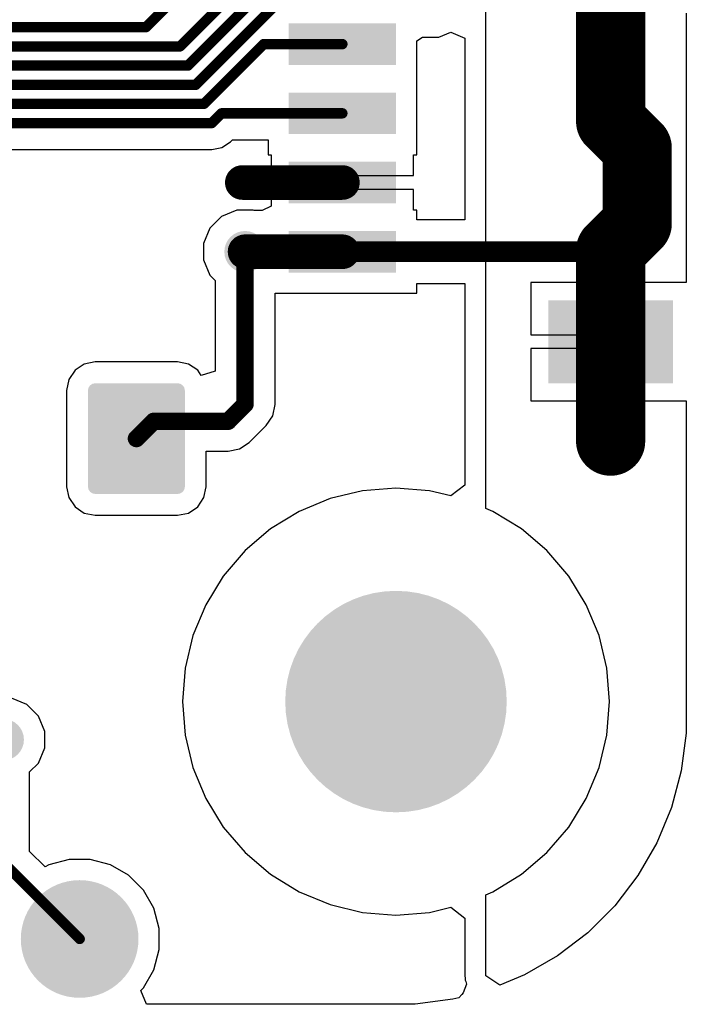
# Model space of a CAD drawing. Header units: inches. Extents: x 0.3 to 40.7, y 0.3 to 25.1.
# Tile 4 of 7: x 31.1 to 40.7, y 0.3 to 14.5. Entities that reach past the tile are written whole.
import ezdxf

# ---------------------------------------------------------------- set-up
doc = ezdxf.new("R2010")
doc.units = ezdxf.units.IN
for name, color, linetype in [('Pad Holes', 156, 'Continuous'), ('TOP', 1, 'Continuous'), ('Via Holes', 16, 'Continuous')]:
    doc.layers.add(name, color=color, linetype=linetype)

# ---------------------------------------------------------------- blocks, each defined once
blk = doc.blocks.new('SM04B_SRSS_TB_LF__SN__F_________1_3465')
at = {"layer": 'TOP'}
for points in [[(-3.4, 2.838), (-2.2, 2.838), (-2.2, 1.038), (-3.4, 1.038)], [(2.2, 2.838), (3.4, 2.838), (3.4, 1.038), (2.2, 1.038)], [(-1.8, -1.162), (-1.2, -1.162), (-1.2, -2.712), (-1.8, -2.712)], [(-0.8, -1.162), (-0.2, -1.162), (-0.2, -2.712), (-0.8, -2.712)], [(0.2, -1.162), (0.8, -1.162), (0.8, -2.712), (0.2, -2.712)], [(1.2, -1.162), (1.8, -1.162), (1.8, -2.712), (1.2, -2.712)]]:
    blk.add_hatch(color=1, dxfattribs=at).paths.add_polyline_path(points)
blk = doc.blocks.new('TS42_3470')
at = {"layer": 'TOP'}
h = blk.add_hatch(color=1, dxfattribs=at)
edge = h.paths.add_edge_path()
edge.add_arc((-3.505, 1.655), 0.105, 270, 360)
edge.add_line((-3.4, 1.655), (-3.4, 2.845))
edge.add_arc((-3.505, 2.845), 0.105, 0, 90)
edge.add_line((-3.505, 2.95), (-4.895, 2.95))
edge.add_arc((-4.895, 2.845), 0.105, 90, 180)
edge.add_line((-5, 2.845), (-5, 1.655))
edge.add_arc((-4.895, 1.655), 0.105, 180, 270)
edge.add_line((-4.895, 1.55), (-3.505, 1.55))
h = blk.add_hatch(color=1, dxfattribs=at)
edge = h.paths.add_edge_path()
edge.add_arc((4.895, 1.655), 0.105, 270, 360)
edge.add_line((5, 1.655), (5, 2.845))
edge.add_arc((4.895, 2.845), 0.105, 0, 90)
edge.add_line((4.895, 2.95), (3.505, 2.95))
edge.add_arc((3.505, 2.845), 0.105, 90, 180)
edge.add_line((3.4, 2.845), (3.4, 1.655))
edge.add_arc((3.505, 1.655), 0.105, 180, 270)
edge.add_line((3.505, 1.55), (4.895, 1.55))
h = blk.add_hatch(color=1, dxfattribs=at)
edge = h.paths.add_edge_path()
edge.add_arc((4.895, -0.595), 0.105, 270, 360)
edge.add_line((5, -0.595), (5, 0.595))
edge.add_arc((4.895, 0.595), 0.105, 0, 90)
edge.add_line((4.895, 0.7), (3.505, 0.7))
edge.add_arc((3.505, 0.595), 0.105, 90, 180)
edge.add_line((3.4, 0.595), (3.4, -0.595))
edge.add_arc((3.505, -0.595), 0.105, 180, 270)
edge.add_line((3.505, -0.7), (4.895, -0.7))
h = blk.add_hatch(color=1, dxfattribs=at)
edge = h.paths.add_edge_path()
edge.add_arc((-3.505, -2.845), 0.105, 270, 360)
edge.add_line((-3.4, -2.845), (-3.4, -1.655))
edge.add_arc((-3.505, -1.655), 0.105, 0, 90)
edge.add_line((-3.505, -1.55), (-4.895, -1.55))
edge.add_arc((-4.895, -1.655), 0.105, 90, 180)
edge.add_line((-5, -1.655), (-5, -2.845))
edge.add_arc((-4.895, -2.845), 0.105, 180, 270)
edge.add_line((-4.895, -2.95), (-3.505, -2.95))
h = blk.add_hatch(color=1, dxfattribs=at)
edge = h.paths.add_edge_path()
edge.add_arc((4.895, -2.845), 0.105, 270, 360)
edge.add_line((5, -2.845), (5, -1.655))
edge.add_arc((4.895, -1.655), 0.105, 0, 90)
edge.add_line((4.895, -1.55), (3.505, -1.55))
edge.add_arc((3.505, -1.655), 0.105, 90, 180)
edge.add_line((3.4, -1.655), (3.4, -2.845))
edge.add_arc((3.505, -2.845), 0.105, 180, 270)
edge.add_line((3.505, -2.95), (4.895, -2.95))
blk = doc.blocks.new('PIN_HEADER_2_54___VERT__1_10POS_3473')
at = {"layer": 'Pad Holes'}
h = blk.add_hatch(color=7, dxfattribs=at)
edge = h.paths.add_edge_path()
edge.add_arc((11.43, 0), 0.5, 0, 360)
at = {"layer": 'TOP'}
h = blk.add_hatch(color=1, dxfattribs=at)
edge = h.paths.add_edge_path()
edge.add_arc((11.43, 0), 0.85, 0, 360)

msp = doc.modelspace()

# ---------------------------------------------------------------- hatches: boundary and pattern name
at = {"layer": 'Pad Holes'}
h = msp.add_hatch(color=7, dxfattribs=at)
edge = h.paths.add_edge_path()
edge.add_arc((36.5, 4.68), 1.6, 0, 360)
at = {"layer": 'TOP'}
h = msp.add_hatch(color=1, dxfattribs=at)
edge = h.paths.add_edge_path()
edge.add_arc((39.985, 12.68), 0.3, 0, 360)
h = msp.add_hatch(color=1, dxfattribs=at)
edge = h.paths.add_edge_path()
edge.add_arc((34.32, 11.18), 0.3, 0, 360)
h = msp.add_hatch(color=1, dxfattribs=at)
edge = h.paths.add_edge_path()
edge.add_arc((36.5, 4.68), 1.5, 0, 360)
h = msp.add_hatch(color=1, dxfattribs=at)
edge = h.paths.add_edge_path()
edge.add_arc((30.825, 4.13), 0.3, 0, 360)
at = {"layer": 'Via Holes'}
h = msp.add_hatch(color=7, dxfattribs=at)
edge = h.paths.add_edge_path()
edge.add_arc((39.985, 12.68), 0.15, 0, 360)
h = msp.add_hatch(color=7, dxfattribs=at)
edge = h.paths.add_edge_path()
edge.add_arc((34.32, 11.18), 0.15, 0, 360)

# ---------------------------------------------------------------- linework, layer by layer
at = {"layer": 'TOP'}
for p, q in [((37.8, 7.47), (37.8, 17.89)), ((40.694, 14.626), (40.694, 10.734)), ((36.801, 14.226), (36.881, 14.28)), ((36.881, 14.28), (37.119, 14.28)), ((37.119, 14.28), (37.294, 14.352)), ((37.294, 14.352), (37.494, 14.264)), ((37.494, 14.264), (37.494, 11.639)), ((36.801, 13.58), (36.801, 14.226)), ((36.801, 12.58), (36.801, 13.58)), ((33.838, 12.657), (33.985, 12.686)), ((33.985, 12.686), (34.109, 12.769)), ((34.109, 12.769), (34.138, 12.798)), ((34.138, 12.798), (34.651, 12.798)), ((34.651, 12.798), (34.651, 12.58)), ((30.761, 12.657), (33.838, 12.657)), ((34.651, 12.58), (34.697, 12.58)), ((34.697, 12.58), (34.697, 12.28)), ((36.755, 12.28), (36.755, 12.58)), ((36.755, 12.58), (36.801, 12.58)), ((34.697, 12.28), (35.726, 12.28)), ((35.726, 12.28), (36.755, 12.28)), ((35.726, 12.08), (34.697, 12.08)), ((34.697, 12.08), (34.697, 11.84)), ((36.755, 12.08), (35.726, 12.08)), ((36.755, 11.78), (36.755, 12.08)), ((34.697, 11.84), (34.565, 11.778)), ((33.98, 11.689), (33.811, 11.52)), ((34.201, 11.78), (33.98, 11.689)), ((34.439, 11.78), (34.201, 11.78)), ((34.451, 11.775), (34.439, 11.78)), ((34.565, 11.778), (34.451, 11.775)), ((36.801, 11.78), (36.755, 11.78)), ((36.801, 11.639), (36.801, 11.78)), ((37.494, 11.639), (36.801, 11.639)), ((33.811, 11.52), (33.72, 11.299)), ((33.72, 11.299), (33.72, 11.061)), ((33.72, 11.061), (33.811, 10.84)), ((33.811, 10.84), (33.887, 10.765)), ((33.887, 10.765), (33.887, 9.453)), ((36.801, 10.58), (36.801, 10.721)), ((36.801, 10.721), (37.494, 10.721)), ((37.494, 10.721), (37.494, 7.809)), ((39.501, 10.734), (38.447, 10.734)), ((38.447, 10.734), (38.447, 9.98)), ((39.501, 9.98), (39.501, 10.734)), ((40.694, 10.734), (39.701, 10.734)), ((39.701, 10.734), (39.701, 9.88)), ((34.753, 8.975), (34.753, 10.58)), ((34.753, 10.58), (36.801, 10.58)), ((38.447, 9.98), (39.501, 9.98)), ((39.701, 9.88), (39.701, 9.026)), ((39.501, 9.78), (38.447, 9.78)), ((38.447, 9.78), (38.447, 9.026)), ((39.501, 9.026), (39.501, 9.78)), ((31.997, 9.557), (31.863, 9.467)), ((32.155, 9.588), (31.997, 9.557)), ((33.345, 9.588), (32.155, 9.588)), ((33.503, 9.557), (33.345, 9.588)), ((33.637, 9.467), (33.503, 9.557)), ((31.863, 9.467), (31.773, 9.333)), ((33.687, 9.393), (33.637, 9.467)), ((33.887, 9.453), (33.687, 9.393)), ((31.773, 9.333), (31.742, 9.175)), ((31.742, 9.175), (31.742, 7.785)), ((34.72, 8.809), (34.753, 8.975)), ((38.447, 9.026), (39.501, 9.026)), ((39.701, 9.026), (40.694, 9.026)), ((40.694, 9.026), (40.694, 4.5)), ((34.626, 8.669), (34.72, 8.809)), ((34.381, 8.424), (34.626, 8.669)), ((34.241, 8.33), (34.381, 8.424)), ((33.758, 7.785), (33.758, 8.297)), ((33.758, 8.297), (34.075, 8.297)), ((34.075, 8.297), (34.241, 8.33)), ((31.742, 7.785), (31.773, 7.627)), ((33.726, 7.627), (33.758, 7.785)), ((36.018, 7.727), (35.547, 7.614)), ((36.5, 7.765), (36.018, 7.727)), ((36.983, 7.727), (36.5, 7.765)), ((37.294, 7.652), (36.983, 7.727)), ((37.494, 7.809), (37.294, 7.652)), ((31.773, 7.627), (31.863, 7.493)), ((33.637, 7.493), (33.726, 7.627)), ((35.547, 7.614), (35.1, 7.428)), ((31.863, 7.493), (31.997, 7.404)), ((31.997, 7.404), (32.155, 7.372)), ((33.345, 7.372), (33.503, 7.404)), ((33.503, 7.404), (33.637, 7.493)), ((35.1, 7.428), (34.687, 7.175)), ((37.9, 7.428), (37.8, 7.47)), ((38.313, 7.175), (37.9, 7.428)), ((32.155, 7.372), (33.345, 7.372)), ((34.687, 7.175), (34.319, 6.861)), ((38.681, 6.861), (38.313, 7.175)), ((34.319, 6.861), (34.005, 6.493)), ((38.995, 6.493), (38.681, 6.861)), ((34.005, 6.493), (33.752, 6.08)), ((39.248, 6.08), (38.995, 6.493)), ((33.752, 6.08), (33.566, 5.633)), ((39.434, 5.633), (39.248, 6.08)), ((33.566, 5.633), (33.454, 5.163)), ((39.547, 5.163), (39.434, 5.633)), ((33.454, 5.163), (33.416, 4.68)), ((39.585, 4.68), (39.547, 5.163)), ((31.165, 4.639), (30.944, 4.73)), ((31.334, 4.47), (31.165, 4.639)), ((33.416, 4.68), (33.454, 4.197)), ((39.547, 4.197), (39.585, 4.68)), ((31.425, 4.249), (31.334, 4.47)), ((40.694, 4.5), (40.694, 4.225)), ((31.425, 4.011), (31.425, 4.249)), ((33.454, 4.197), (33.566, 3.727)), ((39.434, 3.727), (39.547, 4.197)), ((40.694, 4.225), (40.622, 3.68)), ((31.334, 3.79), (31.425, 4.011)), ((31.207, 3.664), (31.334, 3.79)), ((33.566, 3.727), (33.752, 3.28)), ((39.248, 3.28), (39.434, 3.727)), ((31.207, 2.513), (31.207, 3.664)), ((40.622, 3.68), (40.48, 3.149)), ((33.752, 3.28), (34.005, 2.867)), ((38.995, 2.867), (39.248, 3.28)), ((40.48, 3.149), (40.27, 2.641)), ((34.005, 2.867), (34.319, 2.499)), ((38.681, 2.499), (38.995, 2.867)), ((40.27, 2.641), (39.995, 2.165)), ((31.431, 2.29), (31.207, 2.513)), ((34.319, 2.499), (34.687, 2.185)), ((38.313, 2.185), (38.681, 2.499)), ((31.486, 2.322), (31.431, 2.29)), ((31.779, 2.4), (31.486, 2.322)), ((32.081, 2.4), (31.779, 2.4)), ((32.374, 2.322), (32.081, 2.4)), ((32.636, 2.17), (32.374, 2.322)), ((32.85, 1.956), (32.636, 2.17)), ((34.687, 2.185), (35.1, 1.932)), ((37.9, 1.932), (38.313, 2.185)), ((39.995, 2.165), (39.66, 1.729)), ((33.002, 1.694), (32.85, 1.956)), ((35.1, 1.932), (35.547, 1.746)), ((37.8, 1.89), (37.9, 1.932)), ((37.8, 0.715), (37.8, 1.89)), ((35.547, 1.746), (36.018, 1.633)), ((36.983, 1.633), (37.294, 1.708)), ((37.294, 1.708), (37.494, 1.551)), ((39.66, 1.729), (39.271, 1.34)), ((33.08, 1.401), (33.002, 1.694)), ((36.018, 1.633), (36.5, 1.596)), ((36.5, 1.596), (36.983, 1.633)), ((37.494, 1.551), (37.494, 0.715)), ((33.08, 1.099), (33.08, 1.401)), ((39.271, 1.34), (38.835, 1.005)), ((33.002, 0.806), (33.08, 1.099)), ((38.835, 1.005), (38.359, 0.73)), ((32.85, 0.544), (33.002, 0.806)), ((37.494, 0.715), (37.5, 0.686)), ((38, 0.582), (37.8, 0.715)), ((38.359, 0.73), (38, 0.582)), ((37.517, 0.598), (37.469, 0.473)), ((37.5, 0.686), (37.5, 0.656)), ((37.5, 0.656), (37.508, 0.635)), ((37.508, 0.635), (37.514, 0.617)), ((37.514, 0.617), (37.517, 0.598)), ((32.812, 0.506), (32.85, 0.544)), ((32.895, 0.306), (32.812, 0.506)), ((37.451, 0.447), (37.407, 0.401)), ((37.469, 0.473), (37.451, 0.447)), ((36.5, 0.306), (32.895, 0.306)), ((36.775, 0.306), (36.5, 0.306)), ((37.32, 0.378), (36.775, 0.306)), ((37.407, 0.401), (37.32, 0.378))]:
    msp.add_line(p, q, dxfattribs=at)
for points, const_width in [([(39.601, 13.065), (39.601, 15.48)], 1), ([(33.379, 14.147), (34.277, 15.045)], 0.15), ([(32.886, 14.424), (33.391, 14.929)], 0.15), ([(33.494, 13.87), (34.6, 14.976)], 0.15), ([(33.609, 13.593), (34.896, 14.88)], 0.15), ([(26.069, 14.424), (32.886, 14.424)], 0.15), ([(33.724, 13.316), (34.587, 14.18)], 0.15), ([(34.587, 14.18), (35.726, 14.18)], 0.15), ([(27.967, 14.147), (33.379, 14.147)], 0.15), ([(28.19, 13.87), (33.494, 13.87)], 0.15), ([(28.429, 13.593), (33.609, 13.593)], 0.15), ([(39.601, 13.065), (39.985, 12.68)], 1), ([(30.116, 13.316), (33.724, 13.316)], 0.15), ([(33.838, 13.039), (33.979, 13.18)], 0.15), ([(33.979, 13.18), (35.726, 13.18)], 0.15), ([(30.603, 13.039), (33.838, 13.039)], 0.15), ([(39.985, 11.585), (39.985, 12.68)], 1), ([(34.28, 12.18), (35.726, 12.18)], 0.5), ([(39.601, 11.2), (39.985, 11.585)], 1), ([(39.601, 9.88), (39.601, 11.2)], 1), ([(34.32, 11.18), (35.726, 11.18)], 0.5), ([(34.32, 8.975), (34.32, 11.18)], 0.25), ([(35.726, 11.18), (39.581, 11.18)], 0.3), ([(39.581, 11.18), (39.601, 11.2)], 0.3), ([(39.601, 8.443), (39.601, 9.88)], 1), ([(34.075, 8.73), (34.32, 8.975)], 0.25), ([(32.75, 8.48), (33, 8.73)], 0.25), ([(33, 8.73), (34.075, 8.73)], 0.25), ([(30.825, 2.355), (31.93, 1.25)], 0.15)]:
    msp.add_lwpolyline(points, dxfattribs=dict(at, const_width=const_width))
for points, const_width in [([(32.848, 14.424, 1), (32.923, 14.424, 1)], 0.075), ([(32.848, 14.424, 1), (32.923, 14.424, 1)], 0.075), ([(34.55, 14.18, 1), (34.625, 14.18, 1)], 0.075), ([(34.55, 14.18, 1), (34.625, 14.18, 1)], 0.075), ([(35.688, 14.18, 1), (35.763, 14.18, 1)], 0.075), ([(33.342, 14.147, 1), (33.417, 14.147, 1)], 0.075), ([(33.342, 14.147, 1), (33.417, 14.147, 1)], 0.075), ([(33.457, 13.87, 1), (33.532, 13.87, 1)], 0.075), ([(33.457, 13.87, 1), (33.532, 13.87, 1)], 0.075), ([(33.571, 13.593, 1), (33.646, 13.593, 1)], 0.075), ([(33.571, 13.593, 1), (33.646, 13.593, 1)], 0.075), ([(39.351, 13.065, 1), (39.851, 13.065, 1)], 0.5), ([(39.351, 13.065, 1), (39.851, 13.065, 1)], 0.5), ([(33.686, 13.316, 1), (33.761, 13.316, 1)], 0.075), ([(33.686, 13.316, 1), (33.761, 13.316, 1)], 0.075), ([(33.942, 13.18, 1), (34.017, 13.18, 1)], 0.075), ([(33.942, 13.18, 1), (34.017, 13.18, 1)], 0.075), ([(35.688, 13.18, 1), (35.763, 13.18, 1)], 0.075), ([(33.801, 13.039, 1), (33.876, 13.039, 1)], 0.075), ([(33.801, 13.039, 1), (33.876, 13.039, 1)], 0.075), ([(39.735, 12.68, 1), (40.235, 12.68, 1)], 0.5), ([(39.735, 12.68, 1), (40.235, 12.68, 1)], 0.5), ([(34.155, 12.18, 1), (34.405, 12.18, 1)], 0.25), ([(35.601, 12.18, 1), (35.851, 12.18, 1)], 0.25), ([(39.735, 11.585, 1), (40.235, 11.585, 1)], 0.5), ([(39.735, 11.585, 1), (40.235, 11.585, 1)], 0.5), ([(39.351, 11.2, 1), (39.851, 11.2, 1)], 0.5), ([(39.351, 11.2, 1), (39.851, 11.2, 1)], 0.5), ([(34.195, 11.18, 1), (34.445, 11.18, 1)], 0.25), ([(35.601, 11.18, 1), (35.851, 11.18, 1)], 0.25), ([(34.257, 11.18, 1), (34.382, 11.18, 1)], 0.125), ([(35.651, 11.18, 1), (35.801, 11.18, 1)], 0.15), ([(39.506, 11.18, 1), (39.656, 11.18, 1)], 0.15), ([(39.506, 11.18, 1), (39.656, 11.18, 1)], 0.15), ([(39.526, 11.2, 1), (39.676, 11.2, 1)], 0.15), ([(39.351, 9.88, 1), (39.851, 9.88, 1)], 0.5), ([(39.351, 9.88, 1), (39.851, 9.88, 1)], 0.5), ([(34.257, 8.975, 1), (34.382, 8.975, 1)], 0.125), ([(34.257, 8.975, 1), (34.382, 8.975, 1)], 0.125), ([(32.937, 8.73, 1), (33.062, 8.73, 1)], 0.125), ([(32.937, 8.73, 1), (33.062, 8.73, 1)], 0.125), ([(34.013, 8.73, 1), (34.138, 8.73, 1)], 0.125), ([(34.013, 8.73, 1), (34.138, 8.73, 1)], 0.125), ([(39.351, 8.443, 1), (39.851, 8.443, 1)], 0.5), ([(32.687, 8.48, 1), (32.812, 8.48, 1)], 0.125), ([(31.893, 1.25, 1), (31.968, 1.25, 1)], 0.075)]:
    msp.add_lwpolyline(points, format="xyb", close=True, dxfattribs=dict(at, const_width=const_width))

# ---------------------------------------------------------------- block references
for name, p, rotation in [('TS42_3470', (30.5, 12.68), 90), ('SM04B_SRSS_TB_LF__SN__F_________1_3465', (37.663, 12.68), 270)]:
    msp.add_blockref(name, p, dxfattribs=dict(rotation=rotation))
msp.add_blockref('PIN_HEADER_2_54___VERT__1_10POS_3473', (20.5, 1.25))

doc.saveas('drawing.dxf')
